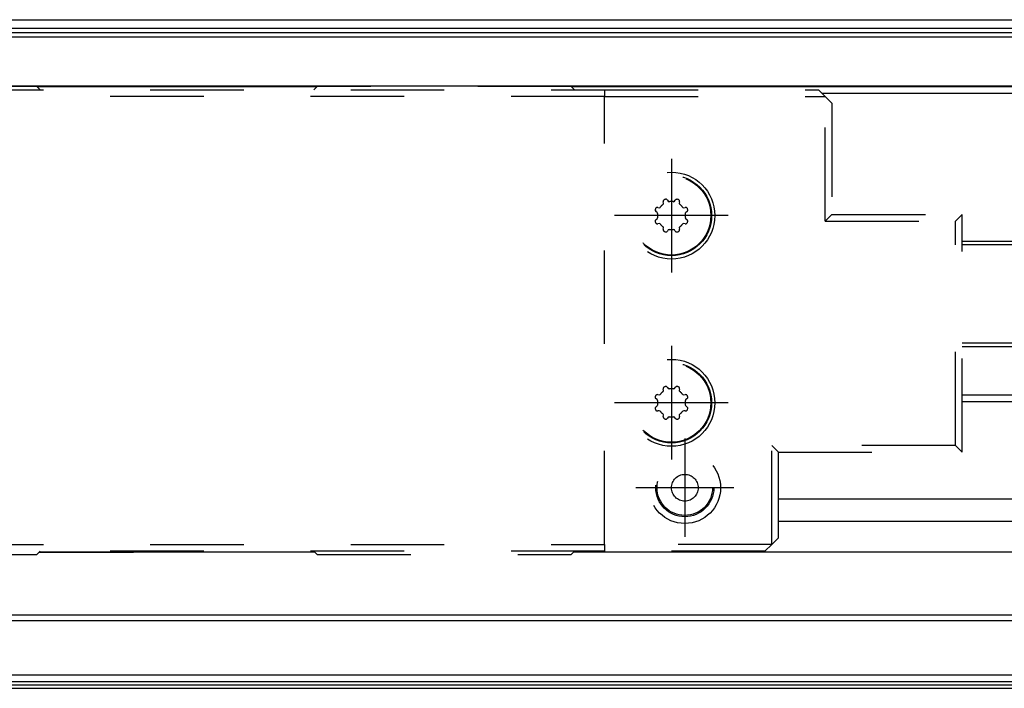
# Model space of a CAD drawing. Header units: inches. Extents: x -381 to 17828, y -418 to 176.
# Tile 12 of 37: x 247 to 321, y 43 to 93. Entities that reach past the tile are written whole.
import ezdxf

# ---------------------------------------------------------------- set-up
doc = ezdxf.new("R2010")
doc.units = ezdxf.units.IN
doc.linetypes.add('DASHED', pattern=[15, 7, -8])
doc.linetypes.add('DOT_CENTER', pattern=[14, 12, -1, 0, -1])
doc.layers.add('1', color=7, linetype='Continuous')

# ---------------------------------------------------------------- blocks, each defined once
blk = doc.blocks.new('CABEZA_1__70', base_point=(213.7594247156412, 52.97385732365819))
at = {"color": 2, "linetype": 'DASHED'}
for p, q in [((226.7605019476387, 87.72385732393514), (290.7594247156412, 87.72385732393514)), ((248.2615791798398, 87.9738573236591), (229.2615791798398, 87.9738573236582)), ((248.5115791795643, 87.72385732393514), (248.2615791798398, 87.9738573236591)), ((269.2615791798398, 87.97385732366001), (269.0115791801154, 87.72385732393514)), ((288.2615791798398, 87.97385732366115), (269.2615791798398, 87.97385732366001)), ((288.511579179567, 87.72385732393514), (288.2615791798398, 87.97385732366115)), ((290.7594247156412, 87.72385732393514), (290.7594247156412, 87.22385732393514)), ((290.7594247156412, 87.72385732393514), (306.7622691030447, 87.72385732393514)), ((306.7622691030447, 87.72385732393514), (307.2622691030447, 87.22385732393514)), ((290.7594247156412, 87.22385732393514), (226.7605019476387, 87.22385732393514)), ((290.7594247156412, 87.22385732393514), (307.2622691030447, 87.22385732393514)), ((290.7594247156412, 53.72385732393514), (290.7594247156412, 87.22385732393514)), ((307.2622691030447, 77.90670171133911), (307.2622691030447, 87.22385732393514)), ((307.7622691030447, 86.72385732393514), (307.2622691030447, 87.22385732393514)), ((307.7622691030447, 86.72385732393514), (307.7622691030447, 78.40670171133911)), ((294.7398536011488, 78.93475627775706), (294.8376264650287, 78.91308055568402)), ((295.1702014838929, 79.24565557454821), (295.1485257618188, 79.34342843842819)), ((295.1718607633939, 79.23050480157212), (295.1702014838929, 79.24565557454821)), ((295.4704498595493, 79.47677376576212), (295.5242586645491, 79.39231086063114)), ((295.9945907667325, 79.39231086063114), (296.048399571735, 79.47677376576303)), ((296.3486479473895, 79.24565557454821), (296.3469886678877, 79.23050480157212)), ((296.3703236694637, 79.34342843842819), (296.3486479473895, 79.24565557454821)), ((296.6812229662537, 78.91308055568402), (296.7789958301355, 78.93475627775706)), ((294.6909711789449, 78.55902337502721), (294.6065082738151, 78.61283218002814)), ((294.722489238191, 78.48897793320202), (294.7233602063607, 78.49998597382)), ((294.7233602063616, 78.14772867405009), (294.7224892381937, 78.15873671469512)), ((296.7954892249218, 78.49998597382), (296.7963601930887, 78.48897793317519)), ((296.7963601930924, 78.15873671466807), (296.7954892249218, 78.14772867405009)), ((296.9123411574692, 78.612832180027), (296.8278782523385, 78.55902337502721)), ((307.7622691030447, 78.40670171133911), (307.2622691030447, 77.90670171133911)), ((307.7622691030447, 78.40670171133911), (317.50727025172, 78.40670171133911)), ((317.50727025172, 78.40670171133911), (317.00727025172, 77.90670171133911)), ((317.50727025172, 60.64101293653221), (317.50727025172, 78.40670171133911)), ((294.6065082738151, 78.03488246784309), (294.6909711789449, 78.0886912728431)), ((294.8376264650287, 77.73463409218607), (294.7398536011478, 77.71295837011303)), ((295.1485257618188, 77.30428620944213), (295.1702014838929, 77.4020590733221)), ((295.1702014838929, 77.4020590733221), (295.1718607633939, 77.41720984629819)), ((296.3469886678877, 77.41720984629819), (296.3486479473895, 77.4020590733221)), ((296.3486479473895, 77.4020590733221), (296.3703236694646, 77.30428620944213)), ((296.7789958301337, 77.71295837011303), (296.6812229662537, 77.73463409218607)), ((296.8278782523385, 78.0886912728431), (296.9123411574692, 78.03488246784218)), ((307.2622691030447, 77.90670171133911), (317.00727025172, 77.90670171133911)), ((317.00727025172, 61.14101293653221), (317.00727025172, 77.90670171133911)), ((295.5242586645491, 77.25540378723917), (295.4704498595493, 77.17094088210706)), ((296.048399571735, 77.1709408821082), (295.9945907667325, 77.25540378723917)), ((294.7398536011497, 64.93475627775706), (294.8376264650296, 64.91308055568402)), ((295.1702014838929, 65.24565557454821), (295.1485257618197, 65.34342843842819)), ((295.1718607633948, 65.23050480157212), (295.1702014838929, 65.24565557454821)), ((295.4704498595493, 65.47677376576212), (295.52425866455, 65.39231086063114)), ((295.9945907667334, 65.39231086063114), (296.048399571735, 65.47677376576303)), ((296.3486479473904, 65.24565557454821), (296.3469886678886, 65.23050480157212)), ((296.3703236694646, 65.34342843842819), (296.3486479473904, 65.24565557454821)), ((296.6812229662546, 64.91308055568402), (296.7789958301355, 64.93475627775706)), ((294.6909711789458, 64.55902337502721), (294.6065082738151, 64.61283218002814)), ((294.7224892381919, 64.48897793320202), (294.7233602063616, 64.49998597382)), ((294.7233602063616, 64.14772867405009), (294.7224892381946, 64.15873671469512)), ((296.7954892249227, 64.49998597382), (296.7963601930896, 64.48897793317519)), ((296.7963601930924, 64.15873671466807), (296.7954892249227, 64.14772867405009)), ((296.9123411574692, 64.612832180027), (296.8278782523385, 64.55902337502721)), ((294.6065082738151, 64.03488246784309), (294.6909711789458, 64.0886912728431)), ((294.8376264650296, 63.73463409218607), (294.7398536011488, 63.71295837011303)), ((295.1485257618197, 63.30428620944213), (295.1702014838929, 63.40205907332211)), ((295.1702014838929, 63.40205907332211), (295.1718607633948, 63.41720984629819)), ((296.3469886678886, 63.41720984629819), (296.3486479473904, 63.40205907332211)), ((296.3486479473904, 63.40205907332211), (296.3703236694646, 63.30428620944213)), ((296.7789958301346, 63.71295837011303), (296.6812229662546, 63.73463409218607)), ((296.8278782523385, 64.0886912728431), (296.9123411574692, 64.03488246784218)), ((295.52425866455, 63.25540378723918), (295.4704498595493, 63.17094088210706)), ((296.048399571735, 63.1709408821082), (295.9945907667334, 63.25540378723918)), ((303.2594247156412, 61.14101293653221), (303.7594247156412, 60.64101293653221)), ((303.2594247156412, 53.72385732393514), (303.2594247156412, 61.14101293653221)), ((317.00727025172, 61.14101293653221), (303.2594247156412, 61.14101293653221)), ((303.7594247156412, 54.47170285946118), (303.7594247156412, 60.64101293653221)), ((303.7594247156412, 54.22385732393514), (303.7594247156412, 60.64101293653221)), ((303.7594247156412, 60.64101293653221), (317.50727025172, 60.64101293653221)), ((317.50727025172, 60.64101293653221), (317.00727025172, 61.14101293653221)), ((303.2594247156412, 53.72385732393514), (303.7594247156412, 54.22385732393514)), ((226.7605019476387, 53.72385732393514), (290.7594247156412, 53.72385732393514)), ((290.7594247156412, 53.22385732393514), (226.7605019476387, 53.22385732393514)), ((248.2615791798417, 52.9738573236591), (248.5115791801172, 53.22385732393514)), ((269.011579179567, 53.22385732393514), (269.2615791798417, 52.97385732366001)), ((288.5115791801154, 53.22385732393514), (288.2615791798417, 52.97385732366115)), ((290.7594247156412, 53.72385732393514), (290.7594247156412, 53.22385732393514)), ((303.2594247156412, 53.72385732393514), (290.7594247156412, 53.72385732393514)), ((302.7594247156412, 53.22385732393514), (290.7594247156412, 53.22385732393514)), ((303.2594247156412, 53.72385732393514), (302.7594247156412, 53.22385732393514)), ((229.2615791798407, 52.97385732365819), (248.2615791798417, 52.9738573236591)), ((269.2615791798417, 52.97385732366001), (288.2615791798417, 52.97385732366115))]:
    blk.add_line(p, q, dxfattribs=at)
at = {"color": 7, "linetype": 'Continuous'}
for p, q in [((294.5837044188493, 78.87310085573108), (294.5701654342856, 78.84889290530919)), ((294.6013216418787, 78.89437789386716), (294.5837044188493, 78.87310085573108)), ((294.6311897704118, 78.91751919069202), (294.6013216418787, 78.89437789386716)), ((294.6499885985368, 78.92688808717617), (294.6311897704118, 78.91751919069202)), ((294.6657356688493, 78.93241176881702), (294.6499885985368, 78.92688808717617)), ((294.7398536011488, 78.93475627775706), (294.6657356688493, 78.93241176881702)), ((294.8376264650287, 78.91308055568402), (294.9094427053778, 78.94032352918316)), ((295.1429585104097, 79.17383933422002), (295.1698860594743, 79.2142263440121)), ((295.1513313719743, 79.41925869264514), (295.1485257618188, 79.34342843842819)), ((295.1608528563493, 79.44312343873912), (295.1513313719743, 79.41925869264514)), ((295.1744026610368, 79.46508083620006), (295.1608528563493, 79.44312343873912)), ((295.1698860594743, 79.2142263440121), (295.1718607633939, 79.23050480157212)), ((295.1889290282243, 79.48195705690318), (295.1744026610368, 79.46508083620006)), ((295.2012581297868, 79.49297390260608), (295.1889290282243, 79.48195705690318)), ((295.234389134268, 79.51311660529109), (295.2012581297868, 79.49297390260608)), ((295.3163704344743, 79.54363308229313), (295.28974763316, 79.53604684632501)), ((295.343941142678, 79.54617882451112), (295.3163704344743, 79.54363308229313)), ((295.3814339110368, 79.54142055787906), (295.343941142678, 79.54617882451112)), ((295.4013313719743, 79.53476772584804), (295.3814339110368, 79.54142055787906)), ((295.4163460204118, 79.52753505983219), (295.4013313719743, 79.53476772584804)), ((295.4704498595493, 79.47677376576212), (295.4163460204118, 79.52753505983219)), ((295.5242586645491, 79.39231086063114), (295.594304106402, 79.3607928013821)), ((295.9245453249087, 79.36079280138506), (295.9945907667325, 79.39231086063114)), ((296.1040901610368, 79.52837429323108), (296.048399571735, 79.47677376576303)), ((296.1175178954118, 79.5347524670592), (296.1040901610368, 79.52837429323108)), ((296.1276497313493, 79.53853664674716), (296.1175178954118, 79.5347524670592)), ((296.1526741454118, 79.5445180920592), (296.1276497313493, 79.53853664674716)), ((296.1748909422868, 79.54618130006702), (296.1526741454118, 79.5445180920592)), ((296.1913704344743, 79.54526577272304), (296.1748909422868, 79.54618130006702)), ((296.2291017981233, 79.53604684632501), (296.1913704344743, 79.54526577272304)), ((296.3086800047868, 79.49964199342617), (296.2844602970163, 79.51311660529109)), ((296.3299452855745, 79.4819603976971), (296.3086800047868, 79.49964199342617)), ((296.3531135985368, 79.45209560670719), (296.3299452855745, 79.4819603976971)), ((296.3469886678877, 79.23050480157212), (296.3489632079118, 79.2142263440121)), ((296.3489632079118, 79.2142263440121), (296.37589092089, 79.17383933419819)), ((296.3625130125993, 79.433327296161), (296.3531135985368, 79.45209560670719)), ((296.3680061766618, 79.4175649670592), (296.3625130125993, 79.433327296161)), ((296.3703236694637, 79.34342843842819), (296.3680061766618, 79.4175649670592)), ((296.6094067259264, 78.94032352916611), (296.6812229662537, 78.91308055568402)), ((296.8548225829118, 78.93190822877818), (296.7789958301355, 78.93475627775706)), ((296.8787483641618, 78.92240200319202), (296.8548225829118, 78.93190822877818)), ((296.9005989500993, 78.908913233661), (296.8787483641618, 78.92240200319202)), ((296.9175667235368, 78.89438686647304), (296.9005989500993, 78.908913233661)), ((296.9285530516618, 78.88207302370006), (296.9175667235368, 78.89438686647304)), ((296.9486839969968, 78.84889290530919), (296.9285530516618, 78.88207302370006)), ((294.5380501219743, 78.755837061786), (294.5370735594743, 78.73932705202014)), ((294.5370735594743, 78.73932705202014), (294.5387825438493, 78.7171255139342)), ((294.5472351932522, 78.79353440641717), (294.5380501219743, 78.755837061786)), ((294.5387825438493, 78.7171255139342), (294.5447639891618, 78.69207058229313)), ((294.5447639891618, 78.69207058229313), (294.5485481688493, 78.68193874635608)), ((294.5485481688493, 78.68193874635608), (294.5548958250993, 78.66846523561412)), ((294.5548958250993, 78.66846523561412), (294.6065082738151, 78.61283218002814)), ((294.7233602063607, 78.49998597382), (294.6909711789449, 78.55902337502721)), ((294.6909711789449, 78.0886912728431), (294.7233602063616, 78.14772867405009)), ((296.8278782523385, 78.55902337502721), (296.7954892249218, 78.49998597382)), ((296.7954892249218, 78.14772867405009), (296.8278782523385, 78.0886912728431)), ((296.9123411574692, 78.612832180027), (296.9630989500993, 78.66690883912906)), ((296.9630989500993, 78.66690883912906), (296.9703010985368, 78.6819692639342)), ((296.9703010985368, 78.6819692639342), (296.9770149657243, 78.70186672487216)), ((296.9792122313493, 78.76688442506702), (296.9716142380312, 78.79353440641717)), ((296.9770149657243, 78.70186672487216), (296.9817462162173, 78.7393408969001)), ((296.9817462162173, 78.7393408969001), (296.9792122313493, 78.76688442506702)), ((294.5418343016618, 77.94585476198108), (294.5371032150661, 77.90837375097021)), ((294.5371032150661, 77.90837375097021), (294.5396370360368, 77.88082180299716)), ((294.5396370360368, 77.88082180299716), (294.5472351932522, 77.85418024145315)), ((294.5485481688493, 77.96575222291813), (294.5418343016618, 77.94585476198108)), ((294.5557503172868, 77.9807973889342), (294.5485481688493, 77.96575222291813)), ((294.6065082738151, 78.03488246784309), (294.5557503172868, 77.9807973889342)), ((294.5701654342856, 77.79882174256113), (294.5902962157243, 77.76564846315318)), ((294.5902962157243, 77.76564846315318), (294.6012825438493, 77.75333462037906)), ((294.6012825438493, 77.75333462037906), (294.6182503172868, 77.73879299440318)), ((294.6182503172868, 77.73879299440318), (294.6401009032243, 77.725319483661)), ((294.6401009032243, 77.725319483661), (294.6640266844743, 77.71581325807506)), ((294.6640266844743, 77.71581325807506), (294.7398536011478, 77.71295837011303)), ((294.9094427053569, 77.70739111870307), (294.8376264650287, 77.73463409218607)), ((295.1698860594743, 77.43347988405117), (295.1429585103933, 77.47387531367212)), ((295.1718607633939, 77.41720984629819), (295.1698860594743, 77.43347988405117)), ((296.3489632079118, 77.43347988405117), (296.3469886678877, 77.41720984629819)), ((296.3758909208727, 77.47387531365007), (296.3489632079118, 77.43347988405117)), ((296.6812229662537, 77.73463409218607), (296.6094067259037, 77.70739111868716)), ((296.7789958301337, 77.71295837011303), (296.8531135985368, 77.715309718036)), ((296.8531135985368, 77.715309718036), (296.8688606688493, 77.72083339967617)), ((296.8688606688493, 77.72083339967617), (296.8876594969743, 77.730202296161)), ((296.8876594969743, 77.730202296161), (296.9175277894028, 77.75333675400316)), ((296.9639534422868, 77.97924099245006), (296.9123411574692, 78.03488246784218)), ((296.9175277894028, 77.75333675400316), (296.9351448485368, 77.77462063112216)), ((296.9351448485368, 77.77462063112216), (296.9486839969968, 77.79882174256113)), ((296.9703010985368, 77.96578274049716), (296.9639534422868, 77.97924099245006)), ((296.9740852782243, 77.9556509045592), (296.9703010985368, 77.96578274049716)), ((296.9716142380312, 77.85418024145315), (296.9807991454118, 77.89188442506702)), ((296.9800667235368, 77.93059597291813), (296.9740852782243, 77.9556509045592)), ((296.9817757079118, 77.90837917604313), (296.9800667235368, 77.93059597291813)), ((296.9807991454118, 77.89188442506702), (296.9817757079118, 77.90837917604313)), ((295.1485257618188, 77.30428620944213), (295.1508430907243, 77.23015651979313)), ((295.1508430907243, 77.23015651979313), (295.1564583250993, 77.21439419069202)), ((295.1564583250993, 77.21439419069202), (295.1657356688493, 77.19561062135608)), ((295.1657356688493, 77.19561062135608), (295.1889041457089, 77.165754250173)), ((295.1889041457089, 77.165754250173), (295.2101692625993, 77.14807949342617)), ((295.2101692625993, 77.14807949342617), (295.234389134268, 77.134598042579)), ((295.28974763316, 77.11166780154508), (295.3274788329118, 77.10244045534)), ((295.3274788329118, 77.10244045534), (295.3439583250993, 77.101540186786)), ((295.3439583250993, 77.101540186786), (295.3661751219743, 77.10318813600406)), ((295.3661751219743, 77.10318813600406), (295.3911995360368, 77.10918484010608)), ((295.3911995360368, 77.10918484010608), (295.4013313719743, 77.11295376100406)), ((295.4013313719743, 77.11295376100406), (295.4147591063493, 77.11933193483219)), ((295.4147591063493, 77.11933193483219), (295.4704498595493, 77.17094088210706)), ((295.5943041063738, 77.28692184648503), (295.5242586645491, 77.25540378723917)), ((295.9945907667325, 77.25540378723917), (295.9245453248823, 77.28692184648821)), ((296.048399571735, 77.1709408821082), (296.1025032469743, 77.12018642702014)), ((296.1025032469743, 77.12018642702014), (296.1175178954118, 77.112938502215)), ((296.1175178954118, 77.112938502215), (296.1374153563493, 77.1062856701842)), ((296.1374153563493, 77.1062856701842), (296.1749082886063, 77.1015358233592)), ((296.1749082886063, 77.1015358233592), (296.2024788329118, 77.1040884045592)), ((296.2024788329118, 77.1040884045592), (296.2291017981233, 77.11166780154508)), ((296.2844602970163, 77.134598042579), (296.3175911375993, 77.15473232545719)), ((296.3175911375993, 77.15473232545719), (296.3299202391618, 77.16576442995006)), ((296.3299202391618, 77.16576442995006), (296.3444466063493, 77.18264065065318)), ((296.3444466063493, 77.18264065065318), (296.3579964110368, 77.20458278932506)), ((296.3579964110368, 77.20458278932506), (296.3675178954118, 77.22844753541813)), ((296.3675178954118, 77.22844753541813), (296.3703236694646, 77.30428620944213)), ((294.5837044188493, 64.87310037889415), (294.5701654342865, 64.84889290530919)), ((294.6013216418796, 64.89437789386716), (294.5837044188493, 64.87310037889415)), ((294.6311897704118, 64.91751871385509), (294.6013216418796, 64.89437789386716)), ((294.6499885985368, 64.92688761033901), (294.6311897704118, 64.91751871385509)), ((294.6657356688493, 64.93241129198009), (294.6499885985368, 64.92688761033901)), ((294.7398536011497, 64.93475627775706), (294.6657356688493, 64.93241129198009)), ((294.8376264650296, 64.91308055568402), (294.9094427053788, 64.94032352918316)), ((295.1429585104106, 65.17383933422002), (295.1698860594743, 65.21422586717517)), ((295.1513313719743, 65.41925821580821), (295.1485257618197, 65.34342843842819)), ((295.1608528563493, 65.44312296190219), (295.1513313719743, 65.41925821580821)), ((295.1744026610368, 65.46508035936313), (295.1608528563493, 65.44312296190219)), ((295.1698860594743, 65.21422586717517), (295.1718607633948, 65.23050480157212)), ((295.1889290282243, 65.48195658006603), (295.1744026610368, 65.46508035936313)), ((295.2012581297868, 65.49297342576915), (295.1889290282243, 65.48195658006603)), ((295.234389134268, 65.51311660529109), (295.2012581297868, 65.49297342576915)), ((295.3163704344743, 65.5436326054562), (295.2897476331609, 65.53604684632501)), ((295.343941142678, 65.54617882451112), (295.3163704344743, 65.5436326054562)), ((295.3814339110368, 65.54142008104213), (295.343941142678, 65.54617882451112)), ((295.4013313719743, 65.53476724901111), (295.3814339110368, 65.54142008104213)), ((295.4163460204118, 65.52753458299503), (295.4013313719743, 65.53476724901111)), ((295.4704498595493, 65.47677376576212), (295.4163460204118, 65.52753458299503)), ((295.52425866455, 65.39231086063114), (295.594304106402, 65.3607928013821)), ((295.9245453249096, 65.36079280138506), (295.9945907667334, 65.39231086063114)), ((296.1040901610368, 65.52837381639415), (296.048399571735, 65.47677376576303)), ((296.1175178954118, 65.53475199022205), (296.1040901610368, 65.52837381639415)), ((296.1276497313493, 65.5385361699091), (296.1175178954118, 65.53475199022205)), ((296.1526741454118, 65.54451761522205), (296.1276497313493, 65.5385361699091)), ((296.1748909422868, 65.54618082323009), (296.1526741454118, 65.54451761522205)), ((296.1913704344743, 65.54526529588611), (296.1748909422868, 65.54618082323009)), ((296.2291017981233, 65.53604684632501), (296.1913704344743, 65.54526529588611)), ((296.3086800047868, 65.49964151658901), (296.2844602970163, 65.51311660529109)), ((296.3299452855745, 65.4819603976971), (296.3086800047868, 65.49964151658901)), ((296.3531135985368, 65.45209512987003), (296.3299452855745, 65.4819603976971)), ((296.3469886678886, 65.23050480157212), (296.3489632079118, 65.21422586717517)), ((296.3489632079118, 65.21422586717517), (296.3758909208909, 65.17383933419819)), ((296.3625130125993, 65.43332681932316), (296.3531135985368, 65.45209512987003)), ((296.3680061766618, 65.41756449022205), (296.3625130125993, 65.43332681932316)), ((296.3703236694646, 65.34342843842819), (296.3680061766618, 65.41756449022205)), ((296.6094067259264, 64.94032352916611), (296.6812229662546, 64.91308055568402)), ((296.8548225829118, 64.93190775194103), (296.7789958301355, 64.93475627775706)), ((296.8787483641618, 64.92240152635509), (296.8548225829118, 64.93190775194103)), ((296.9005989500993, 64.90891275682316), (296.8787483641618, 64.92240152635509)), ((296.9175667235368, 64.89438638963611), (296.9005989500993, 64.90891275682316)), ((296.9285530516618, 64.88207254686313), (296.9175667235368, 64.89438638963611)), ((296.9486839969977, 64.84889290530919), (296.9285530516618, 64.88207254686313)), ((294.5380501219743, 64.75583658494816), (294.5370735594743, 64.73932657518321)), ((294.5370735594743, 64.73932657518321), (294.5387825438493, 64.71712503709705)), ((294.5472351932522, 64.79353440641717), (294.5380501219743, 64.75583658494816)), ((294.5387825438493, 64.71712503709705), (294.5447639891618, 64.6920701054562)), ((294.5447639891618, 64.6920701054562), (294.5485481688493, 64.68193826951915)), ((294.5485481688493, 64.68193826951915), (294.5548958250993, 64.66846475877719)), ((294.5548958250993, 64.66846475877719), (294.6065082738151, 64.61283218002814)), ((294.7233602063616, 64.49998597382), (294.6909711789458, 64.55902337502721)), ((294.6909711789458, 64.0886912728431), (294.7233602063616, 64.14772867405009)), ((296.8278782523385, 64.55902337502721), (296.7954892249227, 64.49998597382)), ((296.7954892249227, 64.14772867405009), (296.8278782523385, 64.0886912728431)), ((296.9123411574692, 64.612832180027), (296.9630989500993, 64.66690836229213)), ((296.9630989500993, 64.66690836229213), (296.9703010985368, 64.68196878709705)), ((296.9703010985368, 64.68196878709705), (296.9770149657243, 64.7018662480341)), ((296.9792122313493, 64.76688394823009), (296.9716142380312, 64.79353440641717)), ((296.9770149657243, 64.7018662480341), (296.9817462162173, 64.7393408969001)), ((296.9817462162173, 64.7393408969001), (296.9792122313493, 64.76688394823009)), ((294.5418343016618, 63.94585428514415), (294.5371032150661, 63.90837375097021)), ((294.5371032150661, 63.90837375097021), (294.5396370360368, 63.88082132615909)), ((294.5396370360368, 63.88082132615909), (294.5472351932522, 63.85418024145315)), ((294.5485481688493, 63.9657517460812), (294.5418343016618, 63.94585428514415)), ((294.5557503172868, 63.98079691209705), (294.5485481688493, 63.9657517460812)), ((294.6065082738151, 64.03488246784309), (294.5557503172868, 63.98079691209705)), ((294.5701654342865, 63.79882174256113), (294.5902962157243, 63.76564798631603)), ((294.5902962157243, 63.76564798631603), (294.6012825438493, 63.75333414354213)), ((294.6012825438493, 63.75333414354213), (294.6182503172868, 63.73879251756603)), ((294.6182503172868, 63.73879251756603), (294.6401009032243, 63.72531900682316)), ((294.6401009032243, 63.72531900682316), (294.6640266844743, 63.71581278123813)), ((294.6640266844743, 63.71581278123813), (294.7398536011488, 63.71295837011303)), ((294.9094427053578, 63.70739111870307), (294.8376264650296, 63.73463409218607)), ((295.1698860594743, 63.43347940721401), (295.1429585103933, 63.47387531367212)), ((295.1718607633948, 63.41720984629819), (295.1698860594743, 63.43347940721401)), ((296.3489632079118, 63.43347940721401), (296.3469886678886, 63.41720984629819)), ((296.3758909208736, 63.47387531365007), (296.3489632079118, 63.43347940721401)), ((296.6812229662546, 63.73463409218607), (296.6094067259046, 63.70739111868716)), ((296.7789958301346, 63.71295837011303), (296.8531135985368, 63.71530924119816)), ((296.8531135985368, 63.71530924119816), (296.8688606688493, 63.72083292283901)), ((296.8688606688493, 63.72083292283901), (296.8876594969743, 63.73020181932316)), ((296.8876594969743, 63.73020181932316), (296.9175277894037, 63.75333675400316)), ((296.9639534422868, 63.97924051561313), (296.9123411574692, 64.03488246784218)), ((296.9175277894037, 63.75333675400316), (296.9351448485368, 63.77462015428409)), ((296.9351448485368, 63.77462015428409), (296.9486839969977, 63.79882174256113)), ((296.9703010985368, 63.96578226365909), (296.9639534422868, 63.97924051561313)), ((296.9740852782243, 63.95565042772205), (296.9703010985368, 63.96578226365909)), ((296.9716142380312, 63.85418024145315), (296.9807991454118, 63.89188394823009)), ((296.9800667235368, 63.9305954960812), (296.9740852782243, 63.95565042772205)), ((296.9817757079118, 63.9083786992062), (296.9800667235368, 63.9305954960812)), ((296.9807991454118, 63.89188394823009), (296.9817757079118, 63.9083786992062)), ((295.1485257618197, 63.30428620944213), (295.1508430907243, 63.2301560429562)), ((295.1508430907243, 63.2301560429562), (295.1564583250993, 63.21439371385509)), ((295.1564583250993, 63.21439371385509), (295.1657356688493, 63.19561014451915)), ((295.1657356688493, 63.19561014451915), (295.1889041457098, 63.165754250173)), ((295.1889041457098, 63.165754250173), (295.2101692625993, 63.14807901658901)), ((295.2101692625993, 63.14807901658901), (295.234389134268, 63.134598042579)), ((295.2897476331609, 63.11166780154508), (295.3274788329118, 63.10243997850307)), ((295.3274788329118, 63.10243997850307), (295.3439583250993, 63.10153970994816)), ((295.3439583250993, 63.10153970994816), (295.3661751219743, 63.10318765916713)), ((295.3661751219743, 63.10318765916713), (295.3911995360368, 63.10918436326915)), ((295.3911995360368, 63.10918436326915), (295.4013313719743, 63.11295328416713)), ((295.4013313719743, 63.11295328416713), (295.4147591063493, 63.11933145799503)), ((295.4147591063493, 63.11933145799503), (295.4704498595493, 63.17094088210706)), ((295.5943041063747, 63.28692184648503), (295.52425866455, 63.25540378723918)), ((295.9945907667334, 63.25540378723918), (295.9245453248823, 63.28692184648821)), ((296.048399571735, 63.1709408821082), (296.1025032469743, 63.12018595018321)), ((296.1025032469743, 63.12018595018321), (296.1175178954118, 63.11293802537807)), ((296.1175178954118, 63.11293802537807), (296.1374153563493, 63.10628519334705)), ((296.1374153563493, 63.10628519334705), (296.1749082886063, 63.1015358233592)), ((296.1749082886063, 63.1015358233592), (296.2024788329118, 63.10408792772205)), ((296.2024788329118, 63.10408792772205), (296.2291017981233, 63.11166780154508)), ((296.2844602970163, 63.134598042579), (296.3175911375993, 63.15473184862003)), ((296.3175911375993, 63.15473184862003), (296.3299202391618, 63.16576395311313)), ((296.3299202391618, 63.16576395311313), (296.3444466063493, 63.18264017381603)), ((296.3444466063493, 63.18264017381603), (296.3579964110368, 63.20458231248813)), ((296.3579964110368, 63.20458231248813), (296.3675178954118, 63.2284470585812)), ((296.3675178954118, 63.2284470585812), (296.3703236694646, 63.30428620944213))]:
    blk.add_line(p, q, dxfattribs=at)
at = {"color": 2, "linetype": 'DASHED'}
for centre, radius in [((295.7594247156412, 78.32385732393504), 3.25), ((295.7594247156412, 78.32385732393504), 3), ((295.7594247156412, 78.32385732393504), 2.948945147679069), ((295.7594247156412, 64.32385732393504), 3.25), ((295.7594247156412, 64.32385732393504), 3), ((295.7594247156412, 64.32385732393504), 2.948945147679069), ((296.7594247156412, 57.97385732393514), 2.675000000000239), ((296.7594247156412, 57.97385732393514), 2.171031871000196), ((296.7594247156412, 57.97385732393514), 2.074999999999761), ((296.7594247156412, 57.97385732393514), 1)]:
    blk.add_circle(centre, radius, dxfattribs=at)
for centre, radius, start, end in [((295.759424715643, 78.32385732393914), 1.299999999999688, 156.179444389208, 158.82055561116), ((295.7594247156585, 78.32385732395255), 1.049999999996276, 125.9522396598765, 144.0477603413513), ((295.7594247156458, 78.32385732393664), 1.300000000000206, 111.179444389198, 113.8205556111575), ((295.7594247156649, 78.3238573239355), 1.049999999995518, 80.95223965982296, 99.0477603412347), ((295.7594247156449, 78.32385732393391), 1.300000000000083, 66.17944438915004, 68.82055561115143), ((295.7594247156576, 78.32385732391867), 1.049999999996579, 35.95223965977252, 54.04776034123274), ((295.7594247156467, 78.32385732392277), 1.299999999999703, 21.17944438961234, 23.8205556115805), ((295.7594247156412, 78.32385732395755), 1.049999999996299, 170.9522396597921, 189.0477603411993), ((295.7594247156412, 78.32385732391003), 1.04999999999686, 350.9522396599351, 9.04776034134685), ((295.759424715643, 78.32385732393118), 1.299999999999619, 201.17944438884, 203.820555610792), ((295.759424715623, 78.323857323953), 1.049999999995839, 215.9522396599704, 234.047760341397), ((295.7594247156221, 78.32385732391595), 1.049999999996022, 305.9522396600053, 324.047760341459), ((295.7594247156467, 78.32385732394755), 1.299999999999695, 336.1794443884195, 338.8205556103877), ((295.7594247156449, 78.32385732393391), 1.30000000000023, 246.1794443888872, 248.8205556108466), ((295.7594247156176, 78.32385732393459), 1.049999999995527, 260.9522396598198, 279.0477603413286), ((295.7594247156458, 78.32385732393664), 1.300000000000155, 291.179444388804, 293.8205556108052), ((295.7594247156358, 64.32385732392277), 1.299999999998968, 156.1794443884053, 158.8205556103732), ((295.7594247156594, 64.32385732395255), 1.049999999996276, 125.9522396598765, 144.0477603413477), ((295.7594247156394, 64.32385732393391), 1.300000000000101, 111.1794443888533, 113.82055561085), ((295.7594247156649, 64.3238573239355), 1.049999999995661, 80.95223965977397, 99.0477603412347), ((295.7594247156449, 64.32385732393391), 1.300000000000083, 66.17944438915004, 68.82055561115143), ((295.7594247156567, 64.32385732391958), 1.049999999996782, 35.9522396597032, 54.04776034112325), ((295.7594247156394, 64.32385732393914), 1.300000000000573, 21.17944438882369, 23.82055561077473), ((295.7594247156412, 64.32385732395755), 1.0499999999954, 170.9522396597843, 189.0477603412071), ((295.7594247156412, 64.32385732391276), 1.049999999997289, 350.9522396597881, 9.04776034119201), ((295.7594247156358, 64.32385732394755), 1.299999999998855, 201.1794443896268, 203.8205556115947), ((295.7594247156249, 64.32385732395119), 1.049999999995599, 215.9522396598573, 234.0477603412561), ((295.7594247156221, 64.32385732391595), 1.049999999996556, 305.9522396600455, 324.0477603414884), ((295.7594247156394, 64.32385732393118), 1.300000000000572, 336.1794443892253, 338.8205556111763), ((295.7594247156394, 64.32385732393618), 1.300000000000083, 246.17944438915, 248.8205556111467), ((295.7594247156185, 64.32385732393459), 1.049999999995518, 260.952239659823, 279.0477603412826), ((295.7594247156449, 64.32385732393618), 1.30000000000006, 291.1794443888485, 293.82055561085)]:
    blk.add_arc(centre, radius, start, end, dxfattribs=at)
at = {"layer": '1', "color": 2, "linetype": 'DOT_CENTER'}
for p, q in [((295.7594247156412, 82.57385732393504), (295.7594247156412, 74.07385732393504)), ((300.0094247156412, 78.32385732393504), (291.5094247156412, 78.32385732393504)), ((295.7594247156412, 68.57385732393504), (295.7594247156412, 60.07385732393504)), ((300.0094247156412, 64.32385732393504), (291.5094247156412, 64.32385732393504)), ((296.7594247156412, 61.64885732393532), (296.7594247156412, 54.29885732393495)), ((300.4344247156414, 57.97385732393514), (293.084424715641, 57.97385732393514))]:
    blk.add_line(p, q, dxfattribs=at)
blk = doc.blocks.new('Modulo_der__14E___75', base_point=(155.2615608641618, 42.97385638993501))
at = {"color": 7, "linetype": 'Continuous'}
for p, q in [((194.344911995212, 92.97385732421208), (407.761579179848, 92.97385732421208)), ((194.3563038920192, 92.9567694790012), (407.761579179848, 92.9567694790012)), ((194.7589686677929, 92.35277231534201), (407.761579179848, 92.35277231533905)), ((194.9758300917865, 92.02748017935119), (407.761579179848, 92.02748019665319)), ((195.1923857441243, 91.70264670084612), (407.761579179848, 91.70264670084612)), ((386.7615833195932, 87.99142111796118), (193.6665361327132, 87.99142111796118)), ((248.2615000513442, 87.97385736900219), (269.261468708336, 87.97385736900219)), ((288.261493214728, 87.97385736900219), (328.761596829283, 87.97385736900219)), ((307.012219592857, 87.47385732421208), (328.761579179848, 87.47385732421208)), ((317.5071902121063, 76.40687002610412), (328.761579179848, 76.40687002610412)), ((317.507293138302, 76.15687141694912), (328.76168356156, 76.15687141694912)), ((317.5071887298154, 68.54084462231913), (328.761579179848, 68.54084462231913)), ((328.7616833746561, 68.790843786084), (317.5072868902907, 68.790843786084)), ((317.5071970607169, 64.91212667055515), (328.761579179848, 64.91212667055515)), ((317.5072930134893, 64.41212806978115), (328.7616780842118, 64.41212806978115)), ((303.7614941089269, 57.14566568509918), (328.761613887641, 57.14566568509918)), ((303.7615593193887, 55.47742042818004), (328.761680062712, 55.47742042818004)), ((248.4480093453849, 53.1602972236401), (255.511579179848, 53.1602972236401)), ((248.4792287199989, 53.19150753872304), (255.511579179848, 53.19150753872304)), ((255.511579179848, 53.19150753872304), (255.511579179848, 53.17590238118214)), ((255.511579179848, 53.19150753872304), (269.0439161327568, 53.19150753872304)), ((255.511579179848, 53.17590238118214), (255.511579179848, 53.1602972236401)), ((269.0751295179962, 53.1602972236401), (255.511579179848, 53.1602972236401)), ((328.7616568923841, 53.1602972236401), (288.4479966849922, 53.1602972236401)), ((288.479211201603, 53.19150753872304), (328.7616523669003, 53.19150753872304)), ((194.7242772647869, 48.0429036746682), (386.7616029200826, 48.04290367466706)), ((195.0132588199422, 48.47637600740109), (386.7616145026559, 48.47637600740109)), ((195.0115792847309, 43.97385638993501), (386.7615972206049, 43.97385638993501)), ((195.3449126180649, 43.47385638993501), (407.761579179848, 43.47385638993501)), ((195.344912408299, 42.97385638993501), (407.761579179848, 42.97385638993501)), ((195.511579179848, 43.22385654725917), (407.761579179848, 43.22385638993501))]:
    blk.add_line(p, q, dxfattribs=at)
blk = doc.blocks.new('F-168__76', base_point=(-228.7933707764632, 42.97385638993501))
for name, p in [('Modulo_der__14E___75', (155.2615608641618, 42.97385638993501)), ('CABEZA_1__70', (213.7594247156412, 52.97385732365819))]:
    blk.add_blockref(name, p)
blk = doc.blocks.new('Inferior1', base_point=(2039.084070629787, 68.72385654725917))
blk.add_blockref('F-168__76', (-228.7933707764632, 42.97385638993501))

msp = doc.modelspace()

# ---------------------------------------------------------------- block references
msp.add_blockref('Inferior1', (2039.084070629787, 68.72385654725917))

doc.saveas('drawing.dxf')
